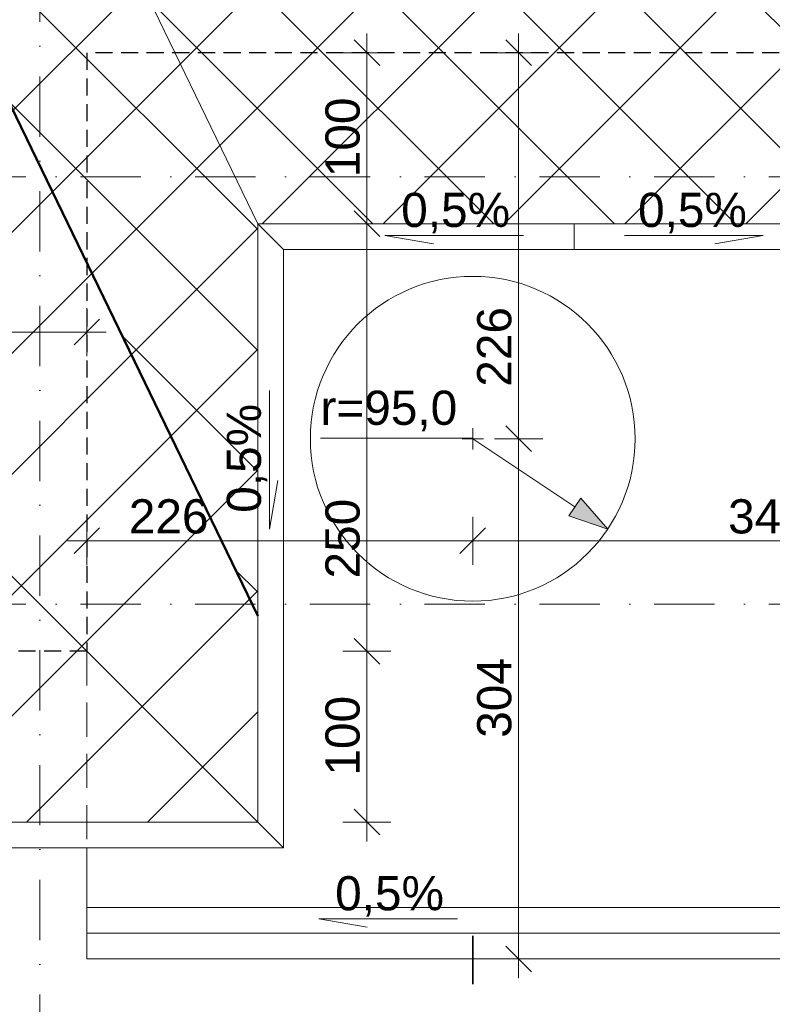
# Model space of a CAD drawing. Header units: centimetres. Extents: x -43488 to -10641, y 2063 to 22960.
# Tile 16 of 72: x -41257 to -40817, y 8562 to 9138. Entities that reach past the tile are written whole.
import ezdxf

# ---------------------------------------------------------------- set-up
doc = ezdxf.new("R2010")
doc.units = ezdxf.units.CM
doc.header["$MEASUREMENT"] = 0
for name, pattern in [('Kreski i kropki', [67.027776, 35.277777, -17.638888, 0, -14.111111]), ('Przerywana', [56.444445, 28.222222, -28.222222]), ('Przerywana drobna', [30, 20, -10]), ('Przerywana krótka2', [15, 10, -5])]:
    doc.linetypes.add(name, pattern=pattern)
doc.layers.add('!!!Wymiarowanie', color=7, linetype='Continuous')
doc.layers.add('Wymiarowanie biegunowe', color=7, linetype='Continuous')
for name, color, linetype, lineweight, true_color in [('!!!Wymiarowanie_Nr_pióra__3', 7, 'Continuous', 35, 0xff6500), ('!!!Wymiarowanie_Nr_pióra__6', 7, 'Continuous', 18, 0x3fa3ff), ('!osie_Nr_pióra__6', 7, 'Continuous', 18, 0x3fa3ff), ('!powierzchnie_Nr_pióra__8', 7, 'Continuous', 13, 0x42bda7), ('!stolarka_Nr_pióra__5', 7, 'Continuous', 20, 0xfc3c2c), ('!wentylacja_Nr_pióra__6', 7, 'Continuous', 18, 0x3fa3ff), ('CIENKA_Nr_pióra__4', 7, 'Continuous', 25, 0x31fd59), ('CIENKA_Nr_pióra__6', 7, 'Continuous', 18, 0x3fa3ff), ('Otoczenie i krajobraz_Nr_pióra__6', 7, 'Continuous', 18, 0x3fa3ff), ('Przekroje_elewacje_Nr_pióra__250', 7, 'Continuous', 35, 0x6e9cc8), ('Wymiarowanie biegunowe_Nr_pióra__3', 7, 'Continuous', 35, 0xff6500), ('Wymiarowanie biegunowe_Nr_pióra__6', 7, 'Continuous', 18, 0x3fa3ff), ('Wymiarowanie biegunowe_Nr_pióra__7', 7, 'Continuous', 15, 0x9f9fff)]:
    doc.layers.add(name, color=color, linetype=linetype, lineweight=lineweight, true_color=true_color)
doc.layers.add('Ściany zewnętrzne_Nr_pióra__1', color=8, linetype='Continuous', lineweight=50)
doc.styles.add('STYL_AUTOMATYCZNY_1', font='txt')
doc.dimstyles.new('STYL_AUTOMATYCZNY__2', dxfattribs={"dimtxt": 20, "dimasz": 14.25, "dimexe": 0.18, "dimexo": 0.0625, "dimgap": 0, "dimtad": 1, "dimtih": 1, "dimtoh": 1, "dimdec": 0, "dimzin": 0, "dimdsep": 46, "dimtxsty": 'STYL_AUTOMATYCZNY_1', "dimblk": 'ARROWHEAD_6', "dimblk1": 'ARROWHEAD_6', "dimblk2": 'ARROWHEAD_6', "dimcen": 0.09, "dimse1": 1, "dimse2": 1, "dimclrd": 256, "dimclre": 256, "dimclrt": 256, "dimazin": 0, "dimtfac": 1, "dimtdec": 4, "dimtmove": 0, "dimatfit": 3, "dimfxl": 1, "dimtolj": 1, "dimtzin": 0, "dimarcsym": 0})
doc.dimstyles.new('STYL_AUTOMATYCZNY__3', dxfattribs={"dimtxt": 20, "dimasz": 14.25, "dimexe": 0.18, "dimexo": 0.0625, "dimgap": 0, "dimtad": 1, "dimdec": 0, "dimzin": 0, "dimdsep": 46, "dimtxsty": 'STYL_AUTOMATYCZNY_1', "dimblk": 'ARROWHEAD_6', "dimblk1": 'ARROWHEAD_6', "dimblk2": 'ARROWHEAD_6', "dimcen": 0.09, "dimse1": 1, "dimse2": 1, "dimclrd": 256, "dimclre": 256, "dimclrt": 256, "dimazin": 0, "dimtfac": 1, "dimtdec": 4, "dimtmove": 0, "dimatfit": 3, "dimfxl": 1, "dimtolj": 1, "dimtzin": 0, "dimarcsym": 0})
doc.dimstyles.new('STYL_AUTOMATYCZNY__4', dxfattribs={"dimtxt": 20, "dimasz": 14.25, "dimexe": 0.18, "dimexo": 0.0625, "dimgap": 0, "dimtad": 1, "dimdec": 0, "dimzin": 0, "dimdsep": 46, "dimtxsty": 'STYL_AUTOMATYCZNY_1', "dimblk": 'ARROWHEAD_6', "dimblk1": 'ARROWHEAD_6', "dimblk2": 'ARROWHEAD_6', "dimcen": 0.09, "dimse1": 1, "dimse2": 1, "dimclrd": 256, "dimclre": 256, "dimclrt": 256, "dimazin": 0, "dimtfac": 1, "dimtdec": 4, "dimtmove": 2, "dimatfit": 3, "dimfxl": 1, "dimtolj": 1, "dimtzin": 0, "dimarcsym": 0})
doc.dimstyles.new('STYL_AUTOMATYCZNY__5', dxfattribs={"dimtxt": 20, "dimasz": 14.25, "dimexe": 0.18, "dimexo": 0.0625, "dimgap": 0, "dimtad": 1, "dimtih": 1, "dimtoh": 1, "dimdec": 0, "dimzin": 0, "dimdsep": 46, "dimtxsty": 'STYL_AUTOMATYCZNY_1', "dimblk": 'ARROWHEAD_6', "dimblk1": 'ARROWHEAD_6', "dimblk2": 'ARROWHEAD_6', "dimcen": 0.09, "dimse1": 1, "dimse2": 1, "dimclrd": 256, "dimclre": 256, "dimclrt": 256, "dimazin": 0, "dimtfac": 1, "dimtdec": 4, "dimtmove": 2, "dimatfit": 3, "dimfxl": 1, "dimtolj": 1, "dimtzin": 0, "dimarcsym": 0})
doc.dimstyles.new('STYL_AUTOMATYCZNY__8', dxfattribs={"dimtxt": 20, "dimasz": 22.8, "dimexe": 0.18, "dimexo": 4, "dimgap": 0, "dimtad": 1, "dimtih": 1, "dimtoh": 1, "dimdec": 1, "dimzin": 0, "dimdsep": 46, "dimtxsty": 'STYL_AUTOMATYCZNY_1', "dimblk": 'ARROWHEAD_5', "dimblk1": 'ARROWHEAD_5', "dimblk2": 'ARROWHEAD_5', "dimcen": 0.09, "dimclrd": 256, "dimclre": 256, "dimclrt": 256, "dimazin": 0, "dimtfac": 1, "dimtdec": 4, "dimtmove": 0, "dimatfit": 3, "dimfxl": 1, "dimtolj": 1, "dimtzin": 0, "dimarcsym": 0})

# ---------------------------------------------------------------- blocks, each defined once
blk = doc.blocks.new('*D47')
at = {"layer": '!!!Wymiarowanie_Nr_pióra__3', "color": 30, "linetype": 'Continuous', "lineweight": 35, "true_color": 0xff6500}
for p, q in [((-39374.13, 8776.17), (-39359.13, 8761.17)), ((-39374.13, 8676.17), (-39359.13, 8661.17))]:
    blk.add_line(p, q, dxfattribs=at)
at = {"layer": '!!!Wymiarowanie_Nr_pióra__6', "color": 161, "linetype": 'Continuous', "lineweight": 18, "true_color": 0x3fa3ff}
for p, q in [((-39352.57, 8768.67), (-39380.7, 8768.67)), ((-39366.63, 8668.67), (-39366.63, 8768.67)), ((-39352.57, 8668.67), (-39380.7, 8668.67)), ((-39366.63, 8657.42), (-39366.63, 8668.67))]:
    blk.add_line(p, q, dxfattribs=at)
at = {"layer": '!!!Wymiarowanie_Nr_pióra__3', "color": 30, "lineweight": 35, "true_color": 0xff6500, "insert": (-39370.63, 8695.9), "char_height": 20, "attachment_point": 7, "rotation": 90, "style": 'STYL_AUTOMATYCZNY_1'}
blk.add_mtext('\\A1;{\\pql;\\fArial|b0|i0|c238|p38;100}', dxfattribs=at)
blk = doc.blocks.new('ARROWHEAD_6')
at = {"color": 0, "linetype": 'Continuous', "lineweight": 0}
for p, q in [((-0.5, -0.5), (0.5, 0.5)), ((0, 0), (-1, 0))]:
    blk.add_line(p, q, dxfattribs=at)
blk = doc.blocks.new('*D48')
at = {"layer": '!!!Wymiarowanie_Nr_pióra__3', "color": 30, "linetype": 'Continuous', "lineweight": 35, "true_color": 0xff6500}
for p, q in [((-39374.13, 8926.17), (-39359.13, 8911.17)), ((-39374.13, 8776.17), (-39359.13, 8761.17))]:
    blk.add_line(p, q, dxfattribs=at)
at = {"layer": '!!!Wymiarowanie_Nr_pióra__6', "color": 161, "linetype": 'Continuous', "lineweight": 18, "true_color": 0x3fa3ff}
for p, q in [((-39352.57, 8918.67), (-39380.7, 8918.67)), ((-39366.63, 8768.67), (-39366.63, 8918.67)), ((-39352.57, 8768.67), (-39380.7, 8768.67))]:
    blk.add_line(p, q, dxfattribs=at)
at = {"layer": '!!!Wymiarowanie_Nr_pióra__3', "color": 30, "lineweight": 35, "true_color": 0xff6500, "insert": (-39370.63, 8820.9), "char_height": 20, "attachment_point": 7, "rotation": 90, "style": 'STYL_AUTOMATYCZNY_1'}
blk.add_mtext('\\A1;{\\pql;\\fArial|b0|i0|c238|p38;150}', dxfattribs=at)
blk = doc.blocks.new('*D80')
at = {"layer": '!!!Wymiarowanie_Nr_pióra__3', "color": 30, "linetype": 'Continuous', "lineweight": 35, "true_color": 0xff6500}
for p, q in [((-39276.76, 11356.17), (-39291.76, 11371.17)), ((-39291.76, 8676.17), (-39276.76, 8661.17))]:
    blk.add_line(p, q, dxfattribs=at)
at = {"layer": '!!!Wymiarowanie_Nr_pióra__6', "color": 161, "linetype": 'Continuous', "lineweight": 18, "true_color": 0x3fa3ff}
for p, q in [((-39284.26, 11363.67), (-39284.26, 11374.92)), ((-39270.2, 11363.67), (-39298.32, 11363.67)), ((-39284.26, 8668.67), (-39284.26, 11363.67)), ((-39270.2, 8668.67), (-39298.32, 8668.67)), ((-39284.26, 8657.42), (-39284.26, 8668.67))]:
    blk.add_line(p, q, dxfattribs=at)
at = {"layer": '!!!Wymiarowanie_Nr_pióra__3', "color": 30, "lineweight": 35, "true_color": 0xff6500, "insert": (-39288.26, 9981.97), "char_height": 20, "attachment_point": 7, "rotation": 90, "style": 'STYL_AUTOMATYCZNY_1'}
blk.add_mtext('\\A1;{\\pql;\\fArial|b0|i0|c238|p38;2\xa0695}', dxfattribs=at)
blk = doc.blocks.new('*D82')
at = {"layer": '!!!Wymiarowanie_Nr_pióra__3', "color": 30, "linetype": 'Continuous', "lineweight": 35, "true_color": 0xff6500}
for p, q in [((-42599.34, 8372.49), (-42614.34, 8357.49)), ((-39700.34, 8357.49), (-39685.34, 8372.49))]:
    blk.add_line(p, q, dxfattribs=at)
at = {"layer": '!!!Wymiarowanie_Nr_pióra__6', "color": 161, "linetype": 'Continuous', "lineweight": 18, "true_color": 0x3fa3ff}
for p, q in [((-42606.84, 8350.93), (-42606.84, 8379.05)), ((-39692.84, 8350.93), (-39692.84, 8379.05)), ((-42618.09, 8364.99), (-42606.84, 8364.99)), ((-42606.84, 8364.99), (-39692.84, 8364.99)), ((-39692.84, 8364.99), (-39681.59, 8364.99))]:
    blk.add_line(p, q, dxfattribs=at)
at = {"layer": '!!!Wymiarowanie_Nr_pióra__3', "color": 30, "lineweight": 35, "true_color": 0xff6500, "insert": (-41184.03, 8368.99), "char_height": 20, "attachment_point": 7, "style": 'STYL_AUTOMATYCZNY_1'}
blk.add_mtext('\\A1;{\\pql;\\fArial|b0|i0|c238|p38;2\xa0914}', dxfattribs=at)
blk = doc.blocks.new('*D87')
at = {"layer": '!!!Wymiarowanie_Nr_pióra__3', "color": 30, "linetype": 'Continuous', "lineweight": 35, "true_color": 0xff6500}
for p, q in [((-42065.34, 8530.87), (-42080.34, 8515.87)), ((-41210.34, 8530.87), (-41225.34, 8515.87))]:
    blk.add_line(p, q, dxfattribs=at)
at = {"layer": '!!!Wymiarowanie_Nr_pióra__6', "color": 161, "linetype": 'Continuous', "lineweight": 18, "true_color": 0x3fa3ff}
for p, q in [((-42072.84, 8509.31), (-42072.84, 8537.44)), ((-41217.84, 8509.31), (-41217.84, 8537.44)), ((-42072.84, 8523.37), (-41217.84, 8523.37))]:
    blk.add_line(p, q, dxfattribs=at)
at = {"layer": '!!!Wymiarowanie_Nr_pióra__3', "color": 30, "lineweight": 35, "true_color": 0xff6500, "insert": (-41668.1, 8527.37), "char_height": 20, "attachment_point": 7, "style": 'STYL_AUTOMATYCZNY_1'}
blk.add_mtext('\\A1;{\\pql;\\fArial|b0|i0|c238|p38;855}', dxfattribs=at)
blk = doc.blocks.new('*D88')
at = {"layer": '!!!Wymiarowanie_Nr_pióra__3', "color": 30, "linetype": 'Continuous', "lineweight": 35, "true_color": 0xff6500}
for p, q in [((-41210.34, 8530.87), (-41225.34, 8515.87)), ((-40640.34, 8530.87), (-40655.34, 8515.87))]:
    blk.add_line(p, q, dxfattribs=at)
at = {"layer": '!!!Wymiarowanie_Nr_pióra__6', "color": 161, "linetype": 'Continuous', "lineweight": 18, "true_color": 0x3fa3ff}
for p, q in [((-41217.84, 8509.31), (-41217.84, 8537.44)), ((-40647.84, 8509.31), (-40647.84, 8537.44)), ((-41217.84, 8523.37), (-40647.84, 8523.37))]:
    blk.add_line(p, q, dxfattribs=at)
at = {"layer": '!!!Wymiarowanie_Nr_pióra__3', "color": 30, "lineweight": 35, "true_color": 0xff6500, "insert": (-40955.6, 8527.37), "char_height": 20, "attachment_point": 7, "style": 'STYL_AUTOMATYCZNY_1'}
blk.add_mtext('\\A1;{\\pql;\\fArial|b0|i0|c238|p38;570}', dxfattribs=at)
blk = doc.blocks.new('*D92')
at = {"layer": '!!!Wymiarowanie_Nr_pióra__3', "color": 30, "linetype": 'Continuous', "lineweight": 35, "true_color": 0xff6500}
for p, q in [((-39414.13, 9203.67), (-39399.13, 9188.67)), ((-39414.13, 8926.17), (-39399.13, 8911.17))]:
    blk.add_line(p, q, dxfattribs=at)
at = {"layer": '!!!Wymiarowanie_Nr_pióra__6', "color": 161, "linetype": 'Continuous', "lineweight": 18, "true_color": 0x3fa3ff}
for p, q in [((-39392.57, 9196.17), (-39420.7, 9196.17)), ((-39406.63, 8918.67), (-39406.63, 9196.17)), ((-39392.57, 8918.67), (-39420.7, 8918.67)), ((-39406.63, 8907.42), (-39406.63, 8918.67))]:
    blk.add_line(p, q, dxfattribs=at)
at = {"layer": '!!!Wymiarowanie_Nr_pióra__3', "color": 30, "lineweight": 35, "true_color": 0xff6500, "insert": (-39410.63, 9034.65), "char_height": 20, "attachment_point": 7, "rotation": 90, "style": 'STYL_AUTOMATYCZNY_1'}
blk.add_mtext('\\A1;{\\pql;\\fArial|b0|i0|c238|p38;277}', dxfattribs=at)
blk = doc.blocks.new('*D97')
at = {"layer": '!!!Wymiarowanie_Nr_pióra__3', "color": 30, "linetype": 'Continuous', "lineweight": 35, "true_color": 0xff6500}
for p, q in [((-39331.76, 8776.17), (-39316.76, 8761.17)), ((-39331.76, 8676.17), (-39316.76, 8661.17))]:
    blk.add_line(p, q, dxfattribs=at)
at = {"layer": '!!!Wymiarowanie_Nr_pióra__6', "color": 161, "linetype": 'Continuous', "lineweight": 18, "true_color": 0x3fa3ff}
for p, q in [((-39310.2, 8768.67), (-39338.32, 8768.67)), ((-39324.26, 8668.67), (-39324.26, 8768.67)), ((-39310.2, 8668.67), (-39338.32, 8668.67)), ((-39324.26, 8657.42), (-39324.26, 8668.67))]:
    blk.add_line(p, q, dxfattribs=at)
at = {"layer": '!!!Wymiarowanie_Nr_pióra__3', "color": 30, "lineweight": 35, "true_color": 0xff6500, "insert": (-39328.26, 8695.9), "char_height": 20, "attachment_point": 7, "rotation": 90, "style": 'STYL_AUTOMATYCZNY_1'}
blk.add_mtext('\\A1;{\\pql;\\fArial|b0|i0|c238|p38;100}', dxfattribs=at)
blk = doc.blocks.new('*D98')
at = {"layer": '!!!Wymiarowanie_Nr_pióra__3', "color": 30, "linetype": 'Continuous', "lineweight": 35, "true_color": 0xff6500}
for p, q in [((-39331.76, 8926.17), (-39316.76, 8911.17)), ((-39331.76, 8776.17), (-39316.76, 8761.17))]:
    blk.add_line(p, q, dxfattribs=at)
at = {"layer": '!!!Wymiarowanie_Nr_pióra__6', "color": 161, "linetype": 'Continuous', "lineweight": 18, "true_color": 0x3fa3ff}
for p, q in [((-39310.2, 8918.67), (-39338.32, 8918.67)), ((-39324.26, 8768.67), (-39324.26, 8918.67)), ((-39310.2, 8768.67), (-39338.32, 8768.67))]:
    blk.add_line(p, q, dxfattribs=at)
at = {"layer": '!!!Wymiarowanie_Nr_pióra__3', "color": 30, "lineweight": 35, "true_color": 0xff6500, "insert": (-39328.26, 8820.9), "char_height": 20, "attachment_point": 7, "rotation": 90, "style": 'STYL_AUTOMATYCZNY_1'}
blk.add_mtext('\\A1;{\\pql;\\fArial|b0|i0|c238|p38;150}', dxfattribs=at)
blk = doc.blocks.new('*D108')
at = {"layer": '!!!Wymiarowanie_Nr_pióra__3', "color": 30, "linetype": 'Continuous', "lineweight": 35, "true_color": 0xff6500}
for p, q in [((-41637.84, 8452.49), (-41652.84, 8437.49)), ((-41110.34, 8452.49), (-41125.34, 8437.49))]:
    blk.add_line(p, q, dxfattribs=at)
at = {"layer": '!!!Wymiarowanie_Nr_pióra__6', "color": 161, "linetype": 'Continuous', "lineweight": 18, "true_color": 0x3fa3ff}
for p, q in [((-41645.34, 8430.93), (-41645.34, 8459.05)), ((-41117.84, 8430.93), (-41117.84, 8459.05)), ((-41645.34, 8444.99), (-41117.84, 8444.99))]:
    blk.add_line(p, q, dxfattribs=at)
at = {"layer": '!!!Wymiarowanie_Nr_pióra__3', "color": 30, "lineweight": 35, "true_color": 0xff6500, "insert": (-41404.35, 8448.99), "char_height": 20, "attachment_point": 7, "style": 'STYL_AUTOMATYCZNY_1'}
blk.add_mtext('\\A1;{\\pql;\\fArial|b0|i0|c238|p38;528}', dxfattribs=at)
blk = doc.blocks.new('*D109')
at = {"layer": '!!!Wymiarowanie_Nr_pióra__3', "color": 30, "linetype": 'Continuous', "lineweight": 35, "true_color": 0xff6500}
for p, q in [((-41110.34, 8452.49), (-41125.34, 8437.49)), ((-40740.34, 8452.49), (-40755.34, 8437.49))]:
    blk.add_line(p, q, dxfattribs=at)
at = {"layer": '!!!Wymiarowanie_Nr_pióra__6', "color": 161, "linetype": 'Continuous', "lineweight": 18, "true_color": 0x3fa3ff}
for p, q in [((-41117.84, 8430.93), (-41117.84, 8459.05)), ((-40747.84, 8430.93), (-40747.84, 8459.05)), ((-41117.84, 8444.99), (-40747.84, 8444.99))]:
    blk.add_line(p, q, dxfattribs=at)
at = {"layer": '!!!Wymiarowanie_Nr_pióra__3', "color": 30, "lineweight": 35, "true_color": 0xff6500, "insert": (-40955.6, 8448.99), "char_height": 20, "attachment_point": 7, "style": 'STYL_AUTOMATYCZNY_1'}
blk.add_mtext('\\A1;{\\pql;\\fArial|b0|i0|c238|p38;370}', dxfattribs=at)
blk = doc.blocks.new('*D115')
at = {"layer": '!!!Wymiarowanie_Nr_pióra__3', "color": 30, "linetype": 'Continuous', "lineweight": 35, "true_color": 0xff6500}
for p, q in [((-42065.34, 8412.49), (-42080.34, 8397.49)), ((-41210.34, 8412.49), (-41225.34, 8397.49))]:
    blk.add_line(p, q, dxfattribs=at)
at = {"layer": '!!!Wymiarowanie_Nr_pióra__6', "color": 161, "linetype": 'Continuous', "lineweight": 18, "true_color": 0x3fa3ff}
for p, q in [((-42072.84, 8390.93), (-42072.84, 8419.05)), ((-41217.84, 8390.93), (-41217.84, 8419.05)), ((-42072.84, 8404.99), (-41217.84, 8404.99))]:
    blk.add_line(p, q, dxfattribs=at)
at = {"layer": '!!!Wymiarowanie_Nr_pióra__3', "color": 30, "lineweight": 35, "true_color": 0xff6500, "insert": (-41668.1, 8408.99), "char_height": 20, "attachment_point": 7, "style": 'STYL_AUTOMATYCZNY_1'}
blk.add_mtext('\\A1;{\\pql;\\fArial|b0|i0|c238|p38;855}', dxfattribs=at)
blk = doc.blocks.new('*D116')
at = {"layer": '!!!Wymiarowanie_Nr_pióra__3', "color": 30, "linetype": 'Continuous', "lineweight": 35, "true_color": 0xff6500}
for p, q in [((-41210.34, 8412.49), (-41225.34, 8397.49)), ((-41110.34, 8412.49), (-41125.34, 8397.49))]:
    blk.add_line(p, q, dxfattribs=at)
at = {"layer": '!!!Wymiarowanie_Nr_pióra__6', "color": 161, "linetype": 'Continuous', "lineweight": 18, "true_color": 0x3fa3ff}
for p, q in [((-41217.84, 8390.93), (-41217.84, 8419.05)), ((-41117.84, 8390.93), (-41117.84, 8419.05)), ((-41217.84, 8404.99), (-41117.84, 8404.99))]:
    blk.add_line(p, q, dxfattribs=at)
at = {"layer": '!!!Wymiarowanie_Nr_pióra__3', "color": 30, "lineweight": 35, "true_color": 0xff6500, "insert": (-41190.6, 8408.99), "char_height": 20, "attachment_point": 7, "style": 'STYL_AUTOMATYCZNY_1'}
blk.add_mtext('\\A1;{\\pql;\\fArial|b0|i0|c238|p38;100}', dxfattribs=at)
blk = doc.blocks.new('*D117')
at = {"layer": '!!!Wymiarowanie_Nr_pióra__3', "color": 30, "linetype": 'Continuous', "lineweight": 35, "true_color": 0xff6500}
for p, q in [((-41110.34, 8412.49), (-41125.34, 8397.49)), ((-40740.34, 8412.49), (-40755.34, 8397.49))]:
    blk.add_line(p, q, dxfattribs=at)
at = {"layer": '!!!Wymiarowanie_Nr_pióra__6', "color": 161, "linetype": 'Continuous', "lineweight": 18, "true_color": 0x3fa3ff}
for p, q in [((-41117.84, 8390.93), (-41117.84, 8419.05)), ((-40747.84, 8390.93), (-40747.84, 8419.05)), ((-41117.84, 8404.99), (-40747.84, 8404.99))]:
    blk.add_line(p, q, dxfattribs=at)
at = {"layer": '!!!Wymiarowanie_Nr_pióra__3', "color": 30, "lineweight": 35, "true_color": 0xff6500, "insert": (-40955.6, 8408.99), "char_height": 20, "attachment_point": 7, "style": 'STYL_AUTOMATYCZNY_1'}
blk.add_mtext('\\A1;{\\pql;\\fArial|b0|i0|c238|p38;370}', dxfattribs=at)
blk = doc.blocks.new('*D121')
at = {"layer": '!!!Wymiarowanie_Nr_pióra__3', "color": 30, "linetype": 'Continuous', "lineweight": 35, "true_color": 0xff6500}
for p, q in [((-41061.49, 8776.17), (-41046.49, 8761.17)), ((-41061.49, 8676.17), (-41046.49, 8661.17))]:
    blk.add_line(p, q, dxfattribs=at)
at = {"layer": '!!!Wymiarowanie_Nr_pióra__6', "color": 161, "linetype": 'Continuous', "lineweight": 18, "true_color": 0x3fa3ff}
for p, q in [((-41039.93, 8768.67), (-41068.05, 8768.67)), ((-41053.99, 8668.67), (-41053.99, 8768.67)), ((-41039.93, 8668.67), (-41068.05, 8668.67)), ((-41053.99, 8657.42), (-41053.99, 8668.67))]:
    blk.add_line(p, q, dxfattribs=at)
at = {"layer": '!!!Wymiarowanie_Nr_pióra__3', "color": 30, "lineweight": 35, "true_color": 0xff6500, "insert": (-41057.99, 8695.9), "char_height": 20, "attachment_point": 7, "rotation": 90, "style": 'STYL_AUTOMATYCZNY_1'}
blk.add_mtext('\\A1;{\\pql;\\fArial|b0|i0|c238|p38;100}', dxfattribs=at)
blk = doc.blocks.new('*D122')
at = {"layer": '!!!Wymiarowanie_Nr_pióra__3', "color": 30, "linetype": 'Continuous', "lineweight": 35, "true_color": 0xff6500}
for p, q in [((-41061.49, 9026.17), (-41046.49, 9011.17)), ((-41061.49, 8776.17), (-41046.49, 8761.17))]:
    blk.add_line(p, q, dxfattribs=at)
at = {"layer": '!!!Wymiarowanie_Nr_pióra__6', "color": 161, "linetype": 'Continuous', "lineweight": 18, "true_color": 0x3fa3ff}
for p, q in [((-41039.93, 9018.67), (-41068.05, 9018.67)), ((-41053.99, 8768.67), (-41053.99, 9018.67)), ((-41039.93, 8768.67), (-41068.05, 8768.67))]:
    blk.add_line(p, q, dxfattribs=at)
at = {"layer": '!!!Wymiarowanie_Nr_pióra__3', "color": 30, "lineweight": 35, "true_color": 0xff6500, "insert": (-41057.99, 8811.19), "char_height": 20, "attachment_point": 7, "rotation": 90, "style": 'STYL_AUTOMATYCZNY_1'}
blk.add_mtext('\\A1;{\\pql;\\fArial|b0|i0|c238|p38;250}', dxfattribs=at)
blk = doc.blocks.new('*D123')
at = {"layer": '!!!Wymiarowanie_Nr_pióra__3', "color": 30, "linetype": 'Continuous', "lineweight": 35, "true_color": 0xff6500}
for p, q in [((-41046.49, 9111.17), (-41061.49, 9126.17)), ((-41061.49, 9026.17), (-41046.49, 9011.17))]:
    blk.add_line(p, q, dxfattribs=at)
at = {"layer": '!!!Wymiarowanie_Nr_pióra__6', "color": 161, "linetype": 'Continuous', "lineweight": 18, "true_color": 0x3fa3ff}
for p, q in [((-41053.99, 9118.67), (-41053.99, 9129.92)), ((-41039.93, 9118.67), (-41068.05, 9118.67)), ((-41053.99, 9018.67), (-41053.99, 9118.67)), ((-41039.93, 9018.67), (-41068.05, 9018.67))]:
    blk.add_line(p, q, dxfattribs=at)
at = {"layer": '!!!Wymiarowanie_Nr_pióra__3', "color": 30, "lineweight": 35, "true_color": 0xff6500, "insert": (-41057.99, 9045.9), "char_height": 20, "attachment_point": 7, "rotation": 90, "style": 'STYL_AUTOMATYCZNY_1'}
blk.add_mtext('\\A1;{\\pql;\\fArial|b0|i0|c238|p38;100}', dxfattribs=at)
blk = doc.blocks.new('*D124')
at = {"layer": '!!!Wymiarowanie_Nr_pióra__3', "color": 30, "linetype": 'Continuous', "lineweight": 35, "true_color": 0xff6500}
for p, q in [((-40972.74, 8900.42), (-40957.74, 8885.42)), ((-40972.74, 8596.17), (-40957.74, 8581.17))]:
    blk.add_line(p, q, dxfattribs=at)
at = {"layer": '!!!Wymiarowanie_Nr_pióra__6', "color": 161, "linetype": 'Continuous', "lineweight": 18, "true_color": 0x3fa3ff}
for p, q in [((-40951.18, 8892.92), (-40979.3, 8892.92)), ((-40965.24, 8588.67), (-40965.24, 8892.92)), ((-40951.18, 8588.67), (-40979.3, 8588.67)), ((-40965.24, 8577.42), (-40965.24, 8588.67))]:
    blk.add_line(p, q, dxfattribs=at)
at = {"layer": '!!!Wymiarowanie_Nr_pióra__3', "color": 30, "lineweight": 35, "true_color": 0xff6500, "insert": (-40969.24, 8718.03), "char_height": 20, "attachment_point": 7, "rotation": 90, "style": 'STYL_AUTOMATYCZNY_1'}
blk.add_mtext('\\A1;{\\pql;\\fArial|b0|i0|c238|p38;304}', dxfattribs=at)
blk = doc.blocks.new('*D125')
at = {"layer": '!!!Wymiarowanie_Nr_pióra__3', "color": 30, "linetype": 'Continuous', "lineweight": 35, "true_color": 0xff6500}
for p, q in [((-40957.74, 9111.17), (-40972.74, 9126.17)), ((-40972.74, 8900.42), (-40957.74, 8885.42))]:
    blk.add_line(p, q, dxfattribs=at)
at = {"layer": '!!!Wymiarowanie_Nr_pióra__6', "color": 161, "linetype": 'Continuous', "lineweight": 18, "true_color": 0x3fa3ff}
for p, q in [((-40965.24, 9118.67), (-40965.24, 9129.92)), ((-40951.18, 9118.67), (-40979.3, 9118.67)), ((-40965.24, 8892.92), (-40965.24, 9118.67)), ((-40951.18, 8892.92), (-40979.3, 8892.92))]:
    blk.add_line(p, q, dxfattribs=at)
at = {"layer": '!!!Wymiarowanie_Nr_pióra__3', "color": 30, "lineweight": 35, "true_color": 0xff6500, "insert": (-40969.24, 8923.36), "char_height": 20, "attachment_point": 7, "rotation": 90, "style": 'STYL_AUTOMATYCZNY_1'}
blk.add_mtext('\\A1;{\\pql;\\fArial|b0|i0|c238|p38;226}', dxfattribs=at)
blk = doc.blocks.new('*D126')
at = {"layer": '!!!Wymiarowanie_Nr_pióra__3', "color": 30, "linetype": 'Continuous', "lineweight": 35, "true_color": 0xff6500}
for p, q in [((-41210.34, 8840.75), (-41225.34, 8825.75)), ((-40984.59, 8840.75), (-40999.59, 8825.75))]:
    blk.add_line(p, q, dxfattribs=at)
at = {"layer": '!!!Wymiarowanie_Nr_pióra__6', "color": 161, "linetype": 'Continuous', "lineweight": 18, "true_color": 0x3fa3ff}
for p, q in [((-41217.84, 8819.19), (-41217.84, 8847.31)), ((-40992.09, 8819.19), (-40992.09, 8847.31)), ((-41229.09, 8833.25), (-41217.84, 8833.25)), ((-41217.84, 8833.25), (-40992.09, 8833.25))]:
    blk.add_line(p, q, dxfattribs=at)
at = {"layer": '!!!Wymiarowanie_Nr_pióra__3', "color": 30, "lineweight": 35, "true_color": 0xff6500, "insert": (-41193.28, 8837.25), "char_height": 20, "attachment_point": 7, "style": 'STYL_AUTOMATYCZNY_1'}
blk.add_mtext('\\A1;{\\pql;\\fArial|b0|i0|c238|p38;226}', dxfattribs=at)
blk = doc.blocks.new('*D127')
at = {"layer": '!!!Wymiarowanie_Nr_pióra__3', "color": 30, "linetype": 'Continuous', "lineweight": 35, "true_color": 0xff6500}
for p, q in [((-40984.59, 8840.75), (-40999.59, 8825.75)), ((-40655.34, 8825.75), (-40640.34, 8840.75))]:
    blk.add_line(p, q, dxfattribs=at)
at = {"layer": '!!!Wymiarowanie_Nr_pióra__6', "color": 161, "linetype": 'Continuous', "lineweight": 18, "true_color": 0x3fa3ff}
for p, q in [((-40992.09, 8819.19), (-40992.09, 8847.31)), ((-40647.84, 8819.19), (-40647.84, 8847.31)), ((-40992.09, 8833.25), (-40647.84, 8833.25)), ((-40647.84, 8833.25), (-40636.59, 8833.25))]:
    blk.add_line(p, q, dxfattribs=at)
at = {"layer": '!!!Wymiarowanie_Nr_pióra__3', "color": 30, "lineweight": 35, "true_color": 0xff6500, "insert": (-40842.73, 8837.25), "char_height": 20, "attachment_point": 7, "style": 'STYL_AUTOMATYCZNY_1'}
blk.add_mtext('\\A1;{\\pql;\\fArial|b0|i0|c238|p38;344}', dxfattribs=at)
blk = doc.blocks.new('*D149')
at = {"layer": '!!!Wymiarowanie_Nr_pióra__3', "color": 30, "linetype": 'Continuous', "lineweight": 35, "true_color": 0xff6500}
for p, q in [((-41606.84, 8962.79), (-41621.84, 8947.79)), ((-41225.34, 8947.79), (-41210.34, 8962.79))]:
    blk.add_line(p, q, dxfattribs=at)
at = {"layer": '!!!Wymiarowanie_Nr_pióra__6', "color": 161, "linetype": 'Continuous', "lineweight": 18, "true_color": 0x3fa3ff}
for p, q in [((-41614.34, 8941.23), (-41614.34, 8969.36)), ((-41217.84, 8941.23), (-41217.84, 8969.36)), ((-41614.34, 8955.29), (-41217.84, 8955.29)), ((-41217.84, 8955.29), (-41206.59, 8955.29))]:
    blk.add_line(p, q, dxfattribs=at)
at = {"layer": '!!!Wymiarowanie_Nr_pióra__3', "color": 30, "lineweight": 35, "true_color": 0xff6500, "insert": (-41438.85, 8959.29), "char_height": 20, "attachment_point": 7, "style": 'STYL_AUTOMATYCZNY_1'}
blk.add_mtext('\\A1;{\\pql;\\fArial|b0|i0|c238|p38;397}', dxfattribs=at)
blk = doc.blocks.new('*D154')
at = {"layer": '!!!Wymiarowanie_Nr_pióra__3', "color": 30, "linetype": 'Continuous', "lineweight": 35, "true_color": 0xff6500}
for p, q in [((-41375.34, 9307.67), (-41390.34, 9292.67)), ((-41210.34, 9307.67), (-41225.34, 9292.67))]:
    blk.add_line(p, q, dxfattribs=at)
at = {"layer": '!!!Wymiarowanie_Nr_pióra__6', "color": 161, "linetype": 'Continuous', "lineweight": 18, "true_color": 0x3fa3ff}
for p, q in [((-41382.84, 9286.11), (-41382.84, 9314.24)), ((-41217.84, 9286.11), (-41217.84, 9314.24)), ((-41382.84, 9300.17), (-41217.84, 9300.17))]:
    blk.add_line(p, q, dxfattribs=at)
at = {"layer": '!!!Wymiarowanie_Nr_pióra__3', "color": 30, "lineweight": 35, "true_color": 0xff6500, "insert": (-41323.1, 9304.17), "char_height": 20, "attachment_point": 7, "style": 'STYL_AUTOMATYCZNY_1'}
blk.add_mtext('\\A1;{\\pql;\\fArial|b0|i0|c238|p38;165}', dxfattribs=at)
blk = doc.blocks.new('*D155')
at = {"layer": '!!!Wymiarowanie_Nr_pióra__3', "color": 30, "linetype": 'Continuous', "lineweight": 35, "true_color": 0xff6500}
for p, q in [((-41210.34, 9307.67), (-41225.34, 9292.67)), ((-40640.34, 9307.67), (-40655.34, 9292.67))]:
    blk.add_line(p, q, dxfattribs=at)
at = {"layer": '!!!Wymiarowanie_Nr_pióra__6', "color": 161, "linetype": 'Continuous', "lineweight": 18, "true_color": 0x3fa3ff}
for p, q in [((-41217.84, 9286.11), (-41217.84, 9314.24)), ((-40647.84, 9286.11), (-40647.84, 9314.24)), ((-41217.84, 9300.17), (-40647.84, 9300.17))]:
    blk.add_line(p, q, dxfattribs=at)
at = {"layer": '!!!Wymiarowanie_Nr_pióra__3', "color": 30, "lineweight": 35, "true_color": 0xff6500, "insert": (-40955.6, 9304.17), "char_height": 20, "attachment_point": 7, "style": 'STYL_AUTOMATYCZNY_1'}
blk.add_mtext('\\A1;{\\pql;\\fArial|b0|i0|c238|p38;570}', dxfattribs=at)
blk = doc.blocks.new('*D223')
at = {"layer": 'Wymiarowanie biegunowe_Nr_pióra__7', "linetype": 'Continuous', "lineweight": 15, "true_color": 0x9f9fff}
blk.add_hatch(color=161, dxfattribs=at).paths.add_polyline_path([(-40913.1, 8840.14), (-40928.92, 8858.18), (-40935.82, 8847.85)])
at = {"layer": 'Wymiarowanie biegunowe_Nr_pióra__6', "color": 161, "linetype": 'Continuous', "lineweight": 18, "true_color": 0x3fa3ff}
for p, q in [((-40992.09, 8899.13), (-40992.09, 8886.71)), ((-40992.71, 8893.33), (-41081.16, 8893.33)), ((-40985.88, 8892.92), (-40998.3, 8892.92)), ((-40932.37, 8853.01), (-40992.71, 8893.33))]:
    blk.add_line(p, q, dxfattribs=at)
at = {"layer": 'Wymiarowanie biegunowe_Nr_pióra__7', "color": 161, "linetype": 'Continuous', "lineweight": 15, "true_color": 0x9f9fff}
for p, q in [((-40935.82, 8847.85), (-40928.92, 8858.18)), ((-40913.1, 8840.14), (-40928.92, 8858.18)), ((-40913.1, 8840.14), (-40935.82, 8847.85))]:
    blk.add_line(p, q, dxfattribs=at)
at = {"layer": 'Wymiarowanie biegunowe_Nr_pióra__3', "color": 30, "lineweight": 35, "true_color": 0xff6500, "insert": (-41081.16, 8897.33), "char_height": 20, "attachment_point": 7, "style": 'STYL_AUTOMATYCZNY_1'}
blk.add_mtext('\\A1;{\\pql;\\fArial|b0|i0|c238|p38;r=95,0}', dxfattribs=at)
blk = doc.blocks.new('ARROWHEAD_5')
at = {"linetype": 'Continuous', "lineweight": 0}
blk.add_hatch(color=0, dxfattribs=at).paths.add_polyline_path([(-1, 0.2679), (0, 0), (-1, -0.2679)])
at = {"color": 0, "linetype": 'Continuous', "lineweight": 0}
blk.add_line((0, 0), (-1, 0), dxfattribs=at)

msp = doc.modelspace()

# ---------------------------------------------------------------- hatches: boundary and pattern name
at = {"layer": '!powierzchnie_Nr_pióra__8', "linetype": 'Continuous', "lineweight": 13, "true_color": 0x42bda7}
h = msp.add_hatch(dxfattribs=at)
h.set_pattern_fill('bloczki_ceramiczne__3', color=135, style=0, pattern_type=2)
h.set_pattern_definition([(45, (0, 0), (-35.35534, 35.35534), [])])
h.paths.add_polyline_path([(-42172.84, 10487.67), (-42172.84, 11363.67), (-41117.84, 11363.67), (-41117.84, 11063.03), (-41668.59, 9926.17), (-41117.84, 8789.3), (-41117.84, 8668.67), (-42172.84, 8668.67), (-42172.84, 8988.67), (-41945.34, 8988.67), (-41945.34, 10487.67)])
h = msp.add_hatch(dxfattribs=at)
h.set_pattern_fill('bloczki_betonowe__2_', color=135, style=0, pattern_type=2)
h.set_pattern_definition([(45, (0, 0), (-35.35534, 35.35534), []), (135, (0, 0), (35.35534, 35.35534), [])])
h.paths.add_polyline_path([(-41117.84, 10833.67), (-40747.84, 10833.67), (-40747.84, 11063.03), (-40197.08, 9926.17), (-40685.17, 8918.67), (-40747.84, 8918.67), (-40747.84, 9018.67), (-41117.84, 9018.67), (-41117.84, 8789.3), (-41668.59, 9926.17), (-41117.84, 11063.03)])

# ---------------------------------------------------------------- linework, layer by layer
at = {"layer": '!osie_Nr_pióra__6', "color": 161, "linetype": 'Kreski i kropki', "lineweight": 18, "true_color": 0x3fa3ff}
for p, q in [((-41245.34, 8331.18), (-41245.34, 11713.59)), ((-43101.19, 9046.17), (-39166.43, 9046.17)), ((-43101.19, 8796.17), (-39166.43, 8796.17))]:
    msp.add_line(p, q, dxfattribs=at)
at = {"layer": '!wentylacja_Nr_pióra__6', "color": 161, "linetype": 'Continuous', "lineweight": 18, "true_color": 0x3fa3ff}
msp.add_circle((-40992.09, 8892.92), 95, dxfattribs=at)
at = {"layer": 'CIENKA_Nr_pióra__4', "color": 100, "linetype": 'Przerywana krótka2', "lineweight": 25, "true_color": 0x31fd59}
for p, q in [((-40647.84, 9118.67), (-41217.84, 9118.67)), ((-41217.84, 9118.67), (-41217.84, 8768.67)), ((-41217.84, 8768.67), (-42072.84, 8768.67))]:
    msp.add_line(p, q, dxfattribs=at)
at = {"layer": 'CIENKA_Nr_pióra__6', "color": 161, "linetype": 'Continuous', "lineweight": 18, "true_color": 0x3fa3ff}
for p, q in [((-41557.48, 9926.17), (-41117.84, 9018.67)), ((-41117.84, 8668.67), (-41645.34, 9196.17)), ((-41117.84, 8668.67), (-41117.84, 9018.67)), ((-41117.84, 9018.67), (-40747.84, 9018.67)), ((-41117.84, 9018.67), (-41102.84, 9003.67)), ((-40932.84, 9003.67), (-40932.84, 9018.67)), ((-41102.84, 9003.67), (-40762.84, 9003.67)), ((-41102.84, 9003.67), (-41102.84, 8653.67)), ((-42172.84, 8668.67), (-41117.84, 8668.67)), ((-41117.84, 8668.67), (-41102.84, 8653.67)), ((-41102.84, 8653.67), (-42187.84, 8653.67)), ((-41217.84, 8653.67), (-41217.84, 8588.67)), ((-41217.84, 8618.67), (-40647.84, 8618.67)), ((-41217.84, 8603.67), (-40647.84, 8603.67)), ((-41217.84, 8588.67), (-40647.84, 8588.67))]:
    msp.add_line(p, q, dxfattribs=at)
at = {"layer": 'CIENKA_Nr_pióra__6', "color": 161, "linetype": 'Przerywana drobna', "lineweight": 18, "true_color": 0x3fa3ff}
msp.add_line((-41217.84, 8768.67), (-41217.84, 8653.67), dxfattribs=at)
at = {"layer": 'Otoczenie i krajobraz_Nr_pióra__6', "color": 161, "linetype": 'Continuous', "lineweight": 18, "true_color": 0x3fa3ff}
for p, q in [((-40962.35, 9011.89), (-41043.56, 9011.89)), ((-41043.56, 9011.89), (-41015.14, 9006.97)), ((-40903.32, 9011.89), (-40822.12, 9011.89)), ((-40822.12, 9011.89), (-40850.54, 9006.97)), ((-41111.06, 8921.21), (-41111.06, 8840)), ((-41111.06, 8840), (-41106.15, 8868.42)), ((-41000.99, 8612.19), (-41082.19, 8612.19)), ((-41082.19, 8612.19), (-41053.77, 8607.27))]:
    msp.add_line(p, q, dxfattribs=at)
at = {"layer": 'Przekroje_elewacje_Nr_pióra__250', "color": 153, "linetype": 'Przerywana', "lineweight": 35, "true_color": 0x6e9cc8}
msp.add_line((-40992.09, 8602.18), (-40992.09, 8127.18), dxfattribs=at)
at = {"layer": 'Ściany zewnętrzne_Nr_pióra__1', "color": 8, "linetype": 'Continuous', "lineweight": 50}
msp.add_line((-41117.84, 8789.3), (-41668.59, 9926.17), dxfattribs=at)

# ---------------------------------------------------------------- texts
at = {"layer": '!stolarka_Nr_pióra__5', "color": 20, "linetype": 'Continuous', "lineweight": 20, "true_color": 0xfc3c2c, "char_height": 20, "attachment_point": 5, "style": 'STYL_AUTOMATYCZNY_1'}
for insert in [(-41002.1, 9024.92), (-40863.57, 9024.92), (-41040.74, 8625.23)]:
    msp.add_mtext('\\A1;{\\pqc;\\fArial|b0|i0|c238|p38;0,5%}', dxfattribs=dict(at, insert=insert))
at = {"layer": '!stolarka_Nr_pióra__5', "color": 20, "linetype": 'Continuous', "lineweight": 20, "true_color": 0xfc3c2c, "insert": (-41124.1, 8881.46), "char_height": 20, "attachment_point": 5, "rotation": 90, "style": 'STYL_AUTOMATYCZNY_1'}
msp.add_mtext('\\A1;{\\pqc;\\fArial|b0|i0|c238|p38;0,5%}', dxfattribs=at)

# ---------------------------------------------------------------- dimensions: what is measured, and where the dimension line sits
at = {"layer": '!!!Wymiarowanie', "color": 161, "linetype": 'Continuous', "lineweight": 18, "true_color": 0x3fa3ff}
for base, p1, p2, dimstyle, picture, middle in [((-39284.26, 11363.67), (-41117.84, 8668.67), (-39692.84, 11363.67), 'STYL_AUTOMATYCZNY__3', '*D80', (-39298.26, 10016.33)), ((-39406.6338, 9196.1679), (-39692.8371, 8918.6681), (-41645.338, 9196.1679), 'STYL_AUTOMATYCZNY__3', '*D92', (-39420.6338, 9057.5228)), ((-41053.99, 9118.67), (-41117.84, 9018.67), (-41217.84, 9118.67), 'STYL_AUTOMATYCZNY__3', '*D123', (-41067.99, 9068.77)), ((-40965.24, 9118.67), (-40992.09, 8892.92), (-40647.84, 9118.67), 'STYL_AUTOMATYCZNY__4', '*D125', (-40979.24, 8946.23)), ((-41053.99, 9018.67), (-41217.84, 8768.67), (-41117.84, 9018.67), 'STYL_AUTOMATYCZNY__4', '*D122', (-41067.99, 8834.06)), ((-39366.63, 8918.67), (-41217.84, 8768.67), (-39692.84, 8918.67), 'STYL_AUTOMATYCZNY__3', '*D48', (-39380.63, 8843.77)), ((-39324.26, 8918.67), (-41217.84, 8768.67), (-39692.84, 8918.67), 'STYL_AUTOMATYCZNY__3', '*D98', (-39338.26, 8843.77)), ((-40965.24, 8892.92), (-41217.84, 8588.67), (-40992.09, 8892.92), 'STYL_AUTOMATYCZNY__3', '*D124', (-40979.24, 8740.9)), ((-39366.63, 8768.67), (-41117.84, 8668.67), (-41217.84, 8768.67), 'STYL_AUTOMATYCZNY__3', '*D47', (-39380.63, 8718.77)), ((-39324.26, 8768.67), (-41117.84, 8668.67), (-41217.84, 8768.67), 'STYL_AUTOMATYCZNY__3', '*D97', (-39338.26, 8718.77)), ((-41053.99, 8768.67), (-41117.84, 8668.67), (-41217.84, 8768.67), 'STYL_AUTOMATYCZNY__3', '*D121', (-41067.99, 8718.77))]:
    dim = msp.add_linear_dim(base=base, p1=p1, p2=p2, angle=90, dimstyle=dimstyle, dxfattribs=at)
    dim.commit()
    dim.dimension.update_dxf_attribs({"geometry": picture, "text_midpoint": middle, "dimtype": 160, "text_rotation": 90})
for base, p1, p2, dimstyle, picture, middle in [((-41217.84, 9300.17), (-41382.84, 9348.67), (-41217.84, 9118.67), 'STYL_AUTOMATYCZNY__2', '*D154', (-41300.23, 9314.17)), ((-40647.84, 9300.17), (-41217.84, 9118.67), (-40647.84, 9018.67), 'STYL_AUTOMATYCZNY__2', '*D155', (-40932.73, 9314.17)), ((-41117.8377, 8444.9891), (-41645.338, 9196.1679), (-41117.8377, 9018.6679), 'STYL_AUTOMATYCZNY__2', '*D108', (-41381.4831, 8458.9891)), ((-40747.84, 8444.99), (-41117.84, 9018.67), (-40747.84, 9018.67), 'STYL_AUTOMATYCZNY__2', '*D109', (-40932.73, 8458.99)), ((-40747.84, 8404.99), (-41117.84, 8668.67), (-40747.84, 9018.67), 'STYL_AUTOMATYCZNY__2', '*D117', (-40932.73, 8418.99)), ((-39692.84, 8364.99), (-42606.84, 8988.67), (-39692.84, 8918.67), 'STYL_AUTOMATYCZNY__2', '*D82', (-41149.68, 8378.99)), ((-41217.8377, 8955.2939), (-41614.338, 8988.1679), (-41217.8377, 8768.6679), 'STYL_AUTOMATYCZNY__2', '*D149', (-41415.9831, 8969.2939)), ((-40992.09, 8833.25), (-41217.84, 8768.67), (-40992.09, 8892.92), 'STYL_AUTOMATYCZNY__5', '*D126', (-41170.41, 8847.25)), ((-40647.84, 8833.25), (-40992.09, 8892.92), (-40647.84, 8588.67), 'STYL_AUTOMATYCZNY__2', '*D127', (-40819.86, 8847.25)), ((-41217.84, 8523.37), (-42072.84, 8768.67), (-41217.84, 8588.67), 'STYL_AUTOMATYCZNY__2', '*D87', (-41645.23, 8537.37)), ((-41217.84, 8404.99), (-42072.84, 8768.67), (-41217.84, 8768.67), 'STYL_AUTOMATYCZNY__2', '*D115', (-41645.23, 8418.99)), ((-41117.84, 8404.99), (-41217.84, 8768.67), (-41117.84, 8668.67), 'STYL_AUTOMATYCZNY__2', '*D116', (-41167.73, 8418.99)), ((-40647.84, 8523.37), (-41217.84, 8588.67), (-40647.84, 8588.67), 'STYL_AUTOMATYCZNY__2', '*D88', (-40932.73, 8537.37))]:
    dim = msp.add_linear_dim(base=base, p1=p1, p2=p2, dimstyle=dimstyle, dxfattribs=at)
    dim.commit()
    dim.dimension.update_dxf_attribs({"geometry": picture, "text_midpoint": middle, "dimtype": 160})
at = {"layer": 'Wymiarowanie biegunowe', "color": 161, "linetype": 'Continuous', "lineweight": 18, "true_color": 0x3fa3ff}
dim = msp.add_radius_dim(center=(-40992.09, 8892.92), mpoint=(-40913.1, 8840.14), dimstyle='STYL_AUTOMATYCZNY__8', dxfattribs=at)
dim.commit()
dim.dimension.update_dxf_attribs({"geometry": '*D223', "text_midpoint": (-41040.59, 8907.33), "dimtype": 164})

doc.saveas('drawing.dxf')
